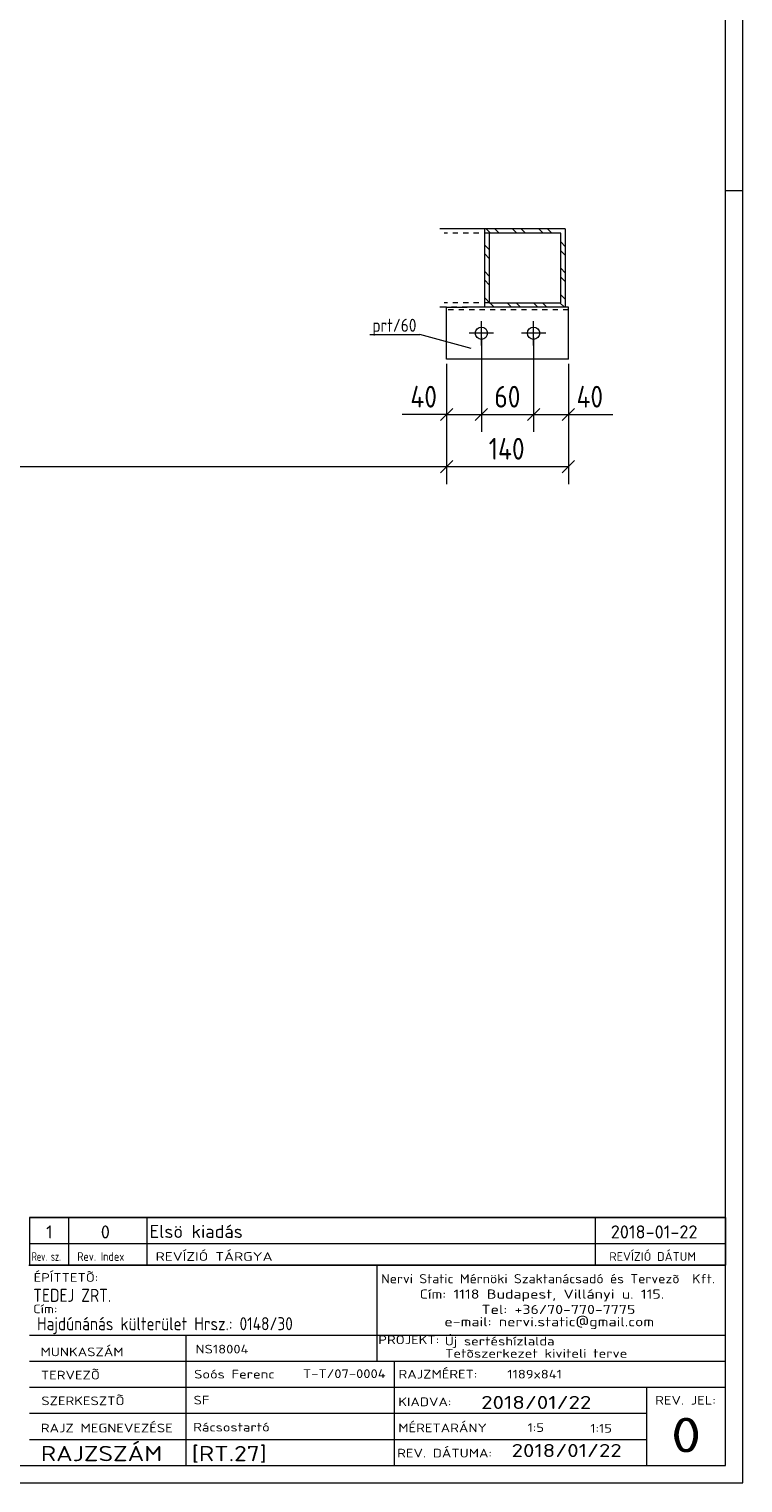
# Model space of a CAD drawing. Header units: millimetres. Extents: x 1 to 1188, y 1 to 840.
# Tile 5 of 6: x 1024 to 1188, y 1 to 335. Entities that reach past the tile are written whole.
import ezdxf

# ---------------------------------------------------------------- set-up
doc = ezdxf.new("R2010")
doc.units = ezdxf.units.MM
doc.header["$LTSCALE"] = 0.6
doc.linetypes.add('XKITLINE00', pattern=[0])
doc.linetypes.add('XKITLINE02', pattern=[4, 2, -2])
for name, color, linetype, lineweight in [('Bolt', 7, 'Continuous', 0), ('DrawingSheet', 5, 'Continuous', 0), ('OtherObjectType', 1, 'Continuous', 0), ('Part', 2, 'Continuous', 0), ('PartMark', 3, 'Continuous', 0), ('Z-DIMENSIONS', 1, 'Continuous', 0)]:
    doc.layers.add(name, color=color, linetype=linetype, lineweight=lineweight)
doc.styles.add('ISOCPEUR', font='ISOCPEUR.TTF')

msp = doc.modelspace()

# ---------------------------------------------------------------- linework, layer by layer
at = {"layer": 'Bolt', "color": 3, "linetype": 'XKITLINE00', "lineweight": 0}
for p, q in [((1127.88, 262.48), (1127.88, 268.08)), ((1139.88, 262.48), (1139.88, 268.08)), ((1130.68, 265.28), (1125.08, 265.28)), ((1142.68, 265.28), (1137.08, 265.28))]:
    msp.add_line(p, q, dxfattribs=at)
for centre in [(1127.88, 265.28), (1139.88, 265.28)]:
    msp.add_circle(centre, 1.4, dxfattribs=at)
at = {"layer": 'DrawingSheet', "color": 2, "linetype": 'XKITLINE00', "lineweight": 0}
for p, q in [((1188, 1), (1188, 840)), ((1188, 298), (1184, 298)), ((1, 1), (1188, 1))]:
    msp.add_line(p, q, dxfattribs=at)
at = {"layer": 'DrawingSheet', "color": 3, "linetype": 'XKITLINE00', "lineweight": 0}
for p, q in [((1184, 5), (1184, 836)), ((5, 5), (1184, 5))]:
    msp.add_line(p, q, dxfattribs=at)
at = {"layer": 'OtherObjectType', "color": 7, "linetype": 'XKITLINE00', "lineweight": 0}
for p, q in [((1024, 62.05), (1184, 62.05)), ((1024, 62.05), (1024, 56.05)), ((1033, 62.05), (1033, 56.05)), ((1051, 62.05), (1051, 56.05)), ((1154, 62.05), (1154, 56.05)), ((1184, 62.05), (1184, 56.05)), ((1024, 56.05), (1024, 51.05)), ((1024, 56.05), (1184, 56.05)), ((1033, 56.05), (1033, 51.05)), ((1051, 56.05), (1051, 51.05)), ((1154, 56.05), (1154, 51.05)), ((1184, 56.05), (1184, 51.05)), ((1023.84, 51.05), (1184, 51.05)), ((1184, 51.05), (1024, 51.05)), ((1103.84, 51), (1103.84, 35)), ((1183.98, 5), (1184, 51.05)), ((1023.98, 35), (1183.98, 35)), ((1059.98, 35), (1059.98, 5)), ((1103.84, 35), (1103.84, 29)), ((1023.98, 29), (1107.84, 29)), ((1107.84, 29), (1107.84, 5)), ((1107.84, 29), (1183.84, 29)), ((1023.98, 23), (1183.98, 23)), ((1165.84, 23), (1165.84, 5)), ((1023.98, 17), (1165.84, 17)), ((1023.98, 11), (1165.98, 11)), ((1023.98, 5), (1183.98, 5))]:
    msp.add_line(p, q, dxfattribs=at)
at = {"layer": 'OtherObjectType', "color": 1, "linetype": 'XKITLINE00', "lineweight": 0}
for p, q in [((1184, 62.05), (1024, 62.05)), ((1024, 56.05), (1184, 56.05))]:
    msp.add_line(p, q, dxfattribs=at)
at = {"layer": 'Part', "color": 2, "linetype": 'XKITLINE00', "lineweight": 0}
for p, q in [((1147.14, 289.28), (1118.33, 289.28)), ((1128.67, 271.28), (1128.67, 289.28)), ((1146.11, 288.28), (1129.69, 288.28)), ((1129.69, 288.28), (1129.69, 272.28)), ((1146.11, 272.28), (1146.11, 288.28)), ((1147.14, 289.28), (1147.14, 271.28)), ((1119.88, 271.28), (1118.33, 271.28)), ((1119.88, 259.29), (1119.88, 271.29)), ((1119.88, 271.29), (1124.64, 271.29)), ((1147.14, 271.28), (1124.64, 271.28)), ((1129.69, 272.28), (1146.11, 272.28)), ((1147.88, 271.29), (1147.14, 271.29)), ((1147.88, 259.29), (1147.88, 271.29)), ((1147.88, 259.29), (1119.88, 259.29))]:
    msp.add_line(p, q, dxfattribs=at)
at = {"layer": 'Part', "color": 7, "linetype": 'XKITLINE02', "lineweight": 0}
for p, q in [((1129.69, 288.28), (1119.35, 288.28)), ((1129.69, 272.28), (1119.35, 272.28)), ((1124.64, 271.28), (1119.88, 271.28)), ((1147.14, 271.29), (1124.64, 271.29)), ((1147.88, 270.69), (1119.88, 270.69))]:
    msp.add_line(p, q, dxfattribs=at)
at = {"layer": 'Part', "color": 11, "linetype": 'XKITLINE00', "lineweight": 0}
for p, q in [((1129.95, 288.28), (1128.95, 289.28)), ((1131.98, 288.28), (1130.98, 289.28)), ((1136.02, 288.28), (1135.02, 289.28)), ((1138.04, 288.28), (1137.04, 289.28)), ((1142.08, 288.28), (1141.08, 289.28)), ((1144.1, 288.28), (1143.1, 289.28)), ((1147.14, 289.28), (1147.14, 289.28)), ((1147.14, 289.28), (1147.14, 289.28)), ((1129.69, 284.51), (1128.67, 285.53)), ((1147.14, 285.24), (1146.11, 286.27)), ((1147.14, 283.22), (1146.11, 284.25)), ((1129.69, 282.48), (1128.67, 283.51)), ((1129.69, 278.44), (1128.67, 279.47)), ((1129.69, 276.42), (1128.67, 277.45)), ((1147.14, 279.18), (1146.11, 280.21)), ((1147.14, 277.16), (1146.11, 278.19)), ((1147.14, 273.12), (1146.11, 274.15)), ((1128.95, 273.12), (1128.67, 273.41)), ((1128.77, 271.28), (1128.67, 271.39)), ((1129.7, 272.38), (1128.95, 273.12)), ((1130.79, 271.28), (1129.79, 272.28)), ((1134.83, 271.28), (1133.83, 272.28)), ((1136.85, 271.28), (1135.85, 272.28)), ((1140.89, 271.28), (1139.89, 272.28)), ((1142.91, 271.28), (1141.91, 272.28)), ((1146.95, 271.28), (1145.95, 272.28))]:
    msp.add_line(p, q, dxfattribs=at)
at = {"layer": 'PartMark', "color": 7, "linetype": 'XKITLINE00', "lineweight": 0}
for p in [(1102.21, 265.02), (1125.54, 261.74)]:
    msp.add_line(p, (1113.72, 265.02), dxfattribs=at)
at = {"layer": 'Z-DIMENSIONS', "color": 7, "linetype": 'XKITLINE00', "lineweight": 0}
for p, q in [((1127.88, 264.28), (1127.88, 242.6)), ((1127.88, 264.28), (1127.88, 242.6)), ((1139.88, 264.28), (1139.88, 242.6)), ((1139.88, 264.28), (1139.88, 242.6)), ((1119.88, 258.29), (1119.88, 242.6)), ((1119.88, 258.29), (1119.88, 230.62)), ((1119.88, 258.29), (1119.88, 230.62)), ((1147.88, 258.29), (1147.88, 242.6)), ((1147.88, 258.29), (1147.88, 230.62)), ((1121.29, 248.02), (1118.46, 245.19)), ((1129.29, 248.02), (1126.46, 245.19)), ((1129.29, 248.02), (1126.46, 245.19)), ((1141.29, 248.02), (1138.46, 245.19)), ((1141.29, 248.02), (1138.46, 245.19)), ((1149.29, 248.02), (1146.46, 245.19)), ((1119.88, 246.6), (1109.68, 246.6)), ((1119.88, 246.6), (1109.68, 246.6)), ((1119.88, 246.6), (1127.88, 246.6)), ((1127.88, 246.6), (1139.88, 246.6)), ((1139.88, 246.6), (1147.88, 246.6)), ((1147.88, 246.6), (1158.07, 246.6)), ((1147.88, 246.6), (1158.07, 246.6)), ((767.16, 234.62), (1119.88, 234.62)), ((1121.29, 236.04), (1118.46, 233.21)), ((1121.29, 236.04), (1118.46, 233.21)), ((1119.88, 234.62), (1147.88, 234.62)), ((1149.29, 236.04), (1146.46, 233.21))]:
    msp.add_line(p, q, dxfattribs=at)
at = {"layer": 'Z-DIMENSIONS', "color": 3}
for p in [(1119.88, 246.6), (1127.88, 246.6), (1127.88, 246.6), (1139.88, 246.6), (1139.88, 246.6), (1147.88, 246.6), (1119.88, 234.62), (1119.88, 234.62), (1147.88, 234.62)]:
    msp.add_point(p, dxfattribs=at)

# ---------------------------------------------------------------- texts
at = {"layer": 'OtherObjectType', "color": 7, "style": 'ISOCPEUR'}
for s, height, width, p in [('1', 3, 1.017001, (1027.82, 57.2)), ('0', 3, 1.017001, (1040.4, 57.2)), ('Elsö kiadás', 3, 1.017001, (1051.63, 57.31)), ('2018-01-22', 3, 1.017001, (1157.62, 57.2)), ('Rev. sz.', 2, 0.68, (1024.54, 52.05)), ('Rev. Index', 2, 0.85, (1035, 52.05)), ('REVÍZIÓ TÁRGYA', 2, 1.275, (1053, 52.05)), ('REVÍZIÓ DÁTUM', 2, 1.02, (1157.28, 52.05)), ('ÉPÍTTETÕ:', 2, 1.211571, (1024.96, 47.22)), ('Nervi Static Mérnöki\xa0Szaktanácsadó\xa0és\xa0Tervezõ  Kft.', 2.1176, 1.08375, (1104.84, 46.88)), ('TEDEJ ZRT.', 3, 0.85, (1024.87, 42.62)), ('Cím:\xa01118 Budapest, Villányi u. 115.', 2.1176, 1.250101, (1113.68, 43.35)), ('Cím:', 2, 1.211571, (1024.84, 40)), ('Tel:\xa0+36/70-770-7775', 2.1176, 1.250101, (1127.91, 39.82)), ('Hajdúnánás külterület Hrsz.: 0148/30', 3, 0.85, (1025.73, 36.1)), ('e-mail:\xa0nervi.static@gmail.com', 2.1176, 1.250101, (1119.38, 37)), ('PROJEKT:', 2, 1.211571, (1104.18, 32.9)), ('Új sertéshízlalda', 2, 1.211571, (1119.47, 32.6)), ('MUNKASZÁM', 2, 1.211571, (1026.55, 30.12)), ('NS18004', 2, 1.211571, (1062.17, 30.76)), ('Tetõszerkezet kiviteli terve', 2, 1.211571, (1119.54, 29.78)), ('TERVEZÕ', 2, 1.211571, (1026.63, 24.79)), ('Soós Ferenc', 2, 1.211571, (1061.84, 25)), ('T-T/07-0004', 2, 1.211571, (1086.86, 25.11)), ('RAJZMÉRET:', 2, 1.211571, (1108.84, 25)), ('1189x841', 2, 1.211571, (1133.84, 25)), ('SZERKESZTÕ', 2, 1.211571, (1026.72, 18.87)), ('SF', 2, 1.211571, (1061.72, 19.04)), ('KIADVA:', 2, 1.211571, (1108.78, 18.64)), ('2018/01/22', 3, 1.275, (1127.84, 18)), ('REV. JEL:', 2, 1.211571, (1167.84, 19)), ('RAJZ MEGNEVEZÉSE', 2, 1.211571, (1026.62, 12.62)), ('Rácsostartó', 2, 1.211571, (1061.65, 12.82)), ('MÉRETARÁNY', 2, 1.211571, (1108.78, 12.65)), ('1:5', 2, 1.211571, (1138.51, 12.72)), ('1:15', 2, 1.211571, (1152.92, 12.55)), ('0', 8, 1.275, (1171.45, 8)), ('RAJZSZÁM', 3.5, 1.211571, (1026.62, 6)), ('2018/01/22', 3, 1.275, (1134.83, 6.95)), ('[RT.27]', 3.5, 1.211571, (1061.3, 5.99)), ('REV. DÁTUMA:', 2, 1.211571, (1108.53, 6.85))]:
    msp.add_text(s, height=height, dxfattribs=dict(at, width=width)).set_placement(p)
at = {"layer": 'PartMark', "color": 3, "style": 'ISOCPEUR', "width": 0.85}
msp.add_text('prt/60', height=3, dxfattribs=at).set_placement((1102.81, 265.62))
at = {"layer": 'Z-DIMENSIONS', "color": 3, "style": 'ISOCPEUR', "width": 0.85}
for s, p in [('40', (1111.56, 248.2)), ('60', (1130.87, 248.2)), ('40', (1149.75, 248.2)), ('140', (1129.58, 236.22))]:
    msp.add_text(s, height=5, dxfattribs=at).set_placement(p)

doc.saveas('drawing.dxf')
